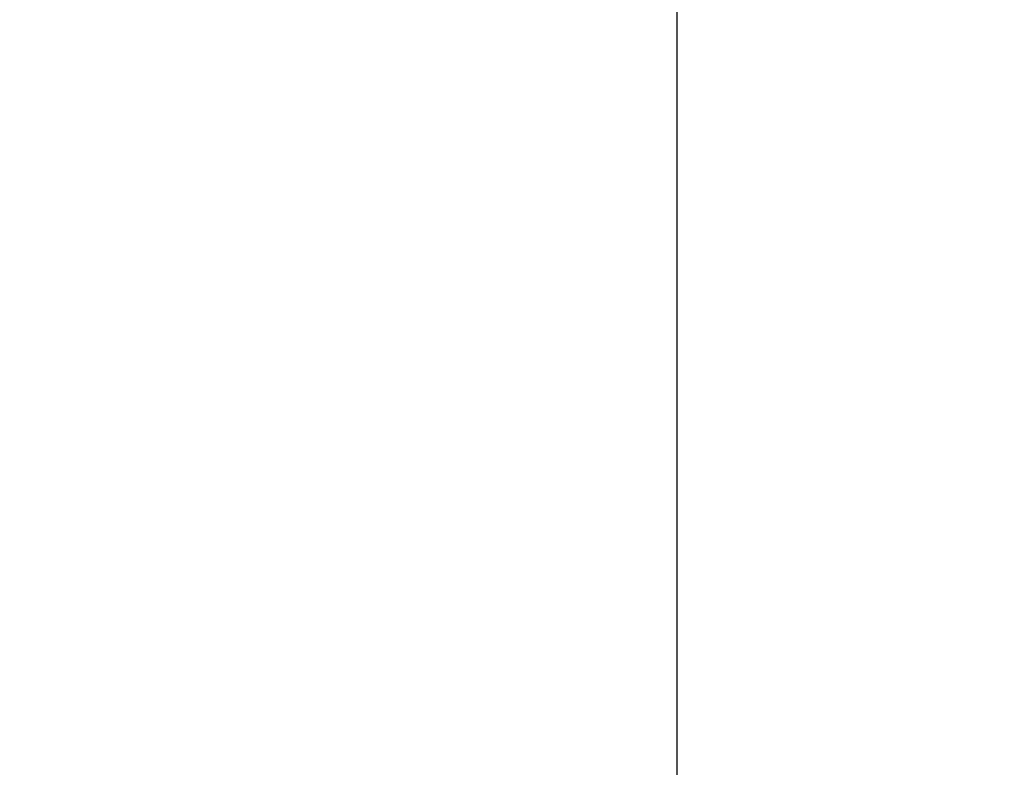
# Model space of a CAD drawing. Header units: millimetres. Extents: x -630 to 192, y -7 to 1615.
# Tile 86 of 249: x 169.99 to 176.74, y 14.67 to 19.8. Entities that reach past the tile are written whole.
import ezdxf

# ---------------------------------------------------------------- set-up
doc = ezdxf.new("R2010")
doc.units = ezdxf.units.MM
doc.header["$MEASUREMENT"] = 0
doc.layers.add('OVIDIO 160x80x72h', color=7, linetype='Continuous')

msp = doc.modelspace()

# ---------------------------------------------------------------- linework, layer by layer
at = {"layer": 'OVIDIO 160x80x72h', "extrusion": (-0.108979, 0.202852, 0.973126)}
for points in [[(-166.8952, 70.6343), (-166.8952, 231.2901)], [(-166.8952, 231.2901), (-166.8952, 70.6343)], [(-167.1907, 231.2901), (-167.1907, 70.6343)], [(-167.4862, 231.2901), (-167.4862, 70.6343)], [(-167.4862, 70.6343), (-167.4862, 231.2901)]]:
    msp.add_lwpolyline(points, dxfattribs=at)
at = {"layer": 'OVIDIO 160x80x72h', "extrusion": (-0.235702, 0.235702, 0.942809)}
for points in [[(-131.5232, 347.6585), (-131.5232, 238.5807)], [(-132.4719, 238.5807), (-132.4719, 347.6585)], [(-129.6259, 238.5807), (-129.6259, 347.6585)], [(-128.6772, 347.6585), (-128.6772, 238.5807)]]:
    msp.add_lwpolyline(points, dxfattribs=at)
at = {"layer": 'OVIDIO 160x80x72h', "extrusion": (0.881208, 0.265507, -0.391124)}
for points in [[(-34.942, 732.0552), (10.6777, 672.8351)], [(10.6777, 672.8351), (-34.942, 732.0552)]]:
    msp.add_lwpolyline(points, dxfattribs=at)
at = {"layer": 'OVIDIO 160x80x72h', "extrusion": (0.881185, 0.265561, -0.391139)}
for points in [[(10.6433, 671.4015), (-35.677, 731.5197)], [(-35.677, 731.5197), (10.6433, 671.4015)]]:
    msp.add_lwpolyline(points, dxfattribs=at)
at = {"layer": 'OVIDIO 160x80x72h', "extrusion": (0.881275, 0.265352, -0.391079)}
for points in [[(10.3829, 673.9897), (-32.0008, 729.0391)], [(-32.0008, 729.0391), (10.3829, 673.9897)]]:
    msp.add_lwpolyline(points, dxfattribs=at)
at = {"layer": 'OVIDIO 160x80x72h', "extrusion": (0.881274, 0.265352, -0.39108)}
msp.add_lwpolyline([(10.4591, 662.4366), (-33.8538, 719.9917)], dxfattribs=at)
at = {"layer": 'OVIDIO 160x80x72h', "extrusion": (1, 0, 0)}
for points in [[(24.5719, 719.6873), (12.1789, 719.6873)], [(12.1789, 717.004), (24.5719, 717.004)], [(14.9977, 689.5277), (14.9977, 690.9645)]]:
    msp.add_lwpolyline(points, dxfattribs=at)
at = {"layer": 'OVIDIO 160x80x72h'}
msp.add_lwpolyline([(174.4938, 24.5719), (174.4938, 12.1789)], dxfattribs=at)
at = {"layer": 'OVIDIO 160x80x72h', "extrusion": (0, 1, 0)}
msp.add_lwpolyline([(-173.823, 719.6873), (-175.1647, 717.004)], dxfattribs=at)

doc.saveas('drawing.dxf')
